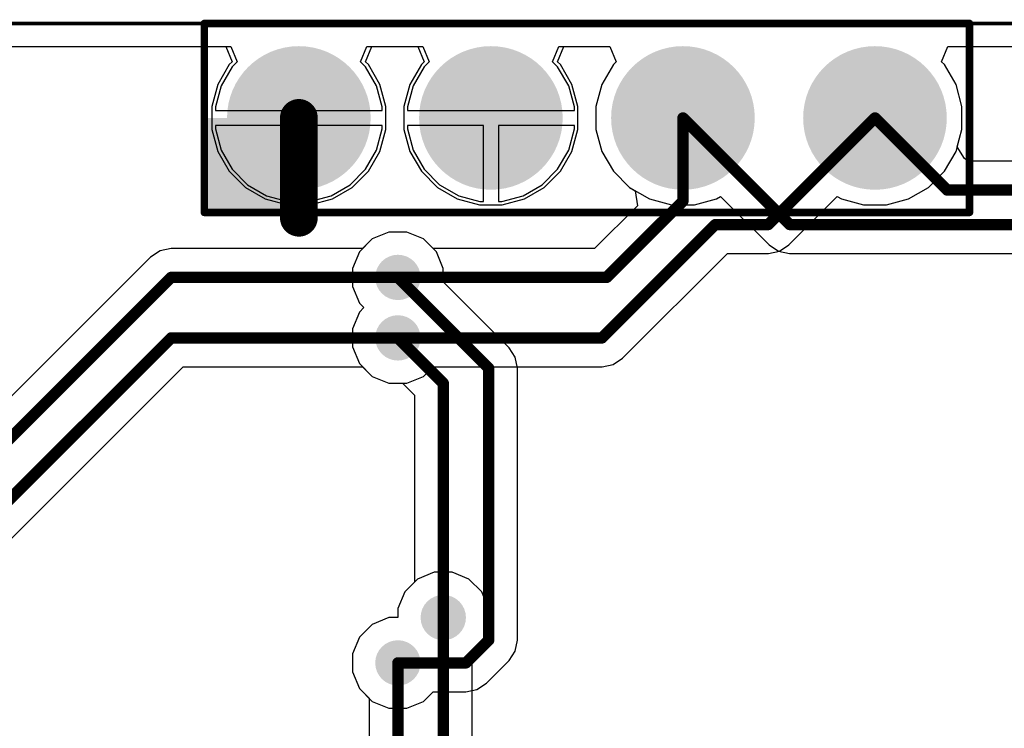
# Model space of a CAD drawing. Header units: inches. Extents: x 0 to 41, y 0 to 25.4.
# Tile 6 of 12: x 13 to 26, y 16 to 25.4. Entities that reach past the tile are written whole.
import ezdxf

# ---------------------------------------------------------------- set-up
doc = ezdxf.new("R2010")
doc.units = ezdxf.units.IN
for name, color, linetype in [('Board', 56, 'Continuous'), ('BOTTOM', 5, 'Continuous'), ('Bottom Solder', 6, 'Continuous'), ('Pad Holes', 156, 'Continuous'), ('TOP', 1, 'Continuous'), ('Top Assembly', 56, 'Continuous'), ('Top Solder', 216, 'Continuous'), ('Via Holes', 16, 'Continuous')]:
    doc.layers.add(name, color=color, linetype=linetype)

# ---------------------------------------------------------------- blocks, each defined once
blk = doc.blocks.new('PIN_HEADER_2_54___VERT__1_4POS_F_________1_1900')
at = {"layer": 'BOTTOM'}
h = blk.add_hatch(color=5, dxfattribs=at)
edge = h.paths.add_edge_path()
edge.add_arc((-3.81, 0), 0.85, 0, 360)
h = blk.add_hatch(color=5, dxfattribs=at)
edge = h.paths.add_edge_path()
edge.add_arc((-1.27, 0), 0.85, 0, 360)
h = blk.add_hatch(color=5, dxfattribs=at)
edge = h.paths.add_edge_path()
edge.add_arc((1.27, 0), 0.85, 0, 360)
h = blk.add_hatch(color=5, dxfattribs=at)
edge = h.paths.add_edge_path()
edge.add_arc((3.81, 0), 0.85, 0, 360)
at = {"layer": 'Bottom Solder'}
h = blk.add_hatch(color=6, dxfattribs=at)
edge = h.paths.add_edge_path()
edge.add_arc((-3.81, 0), 0.95, 0, 360)
h = blk.add_hatch(color=6, dxfattribs=at)
edge = h.paths.add_edge_path()
edge.add_arc((-1.27, 0), 0.95, 0, 360)
h = blk.add_hatch(color=6, dxfattribs=at)
edge = h.paths.add_edge_path()
edge.add_arc((1.27, 0), 0.95, 0, 360)
h = blk.add_hatch(color=6, dxfattribs=at)
edge = h.paths.add_edge_path()
edge.add_arc((3.81, 0), 0.95, 0, 360)
at = {"layer": 'Pad Holes'}
h = blk.add_hatch(color=7, dxfattribs=at)
edge = h.paths.add_edge_path()
edge.add_arc((-3.81, 0), 0.5, 0, 360)
h = blk.add_hatch(color=7, dxfattribs=at)
edge = h.paths.add_edge_path()
edge.add_arc((-1.27, 0), 0.5, 0, 360)
h = blk.add_hatch(color=7, dxfattribs=at)
edge = h.paths.add_edge_path()
edge.add_arc((1.27, 0), 0.5, 0, 360)
h = blk.add_hatch(color=7, dxfattribs=at)
edge = h.paths.add_edge_path()
edge.add_arc((3.81, 0), 0.5, 0, 360)
at = {"layer": 'TOP'}
h = blk.add_hatch(color=1, dxfattribs=at)
edge = h.paths.add_edge_path()
edge.add_arc((-3.81, 0), 0.85, 0, 360)
h = blk.add_hatch(color=1, dxfattribs=at)
edge = h.paths.add_edge_path()
edge.add_arc((-1.27, 0), 0.85, 0, 360)
h = blk.add_hatch(color=1, dxfattribs=at)
edge = h.paths.add_edge_path()
edge.add_arc((1.27, 0), 0.85, 0, 360)
h = blk.add_hatch(color=1, dxfattribs=at)
edge = h.paths.add_edge_path()
edge.add_arc((3.81, 0), 0.85, 0, 360)
at = {"layer": 'Top Assembly'}
blk.add_hatch(color=56, dxfattribs=at).paths.add_polyline_path([(-5.06, -1.25), (-3.81, -1.25), (-3.81, 0), (-5.06, 0)])
at = {"layer": 'Top Solder'}
h = blk.add_hatch(color=216, dxfattribs=at)
edge = h.paths.add_edge_path()
edge.add_arc((-3.81, 0), 0.95, 0, 360)
h = blk.add_hatch(color=216, dxfattribs=at)
edge = h.paths.add_edge_path()
edge.add_arc((-1.27, 0), 0.95, 0, 360)
h = blk.add_hatch(color=216, dxfattribs=at)
edge = h.paths.add_edge_path()
edge.add_arc((1.27, 0), 0.95, 0, 360)
h = blk.add_hatch(color=216, dxfattribs=at)
edge = h.paths.add_edge_path()
edge.add_arc((3.81, 0), 0.95, 0, 360)
at = {"layer": 'Top Assembly', "const_width": 0.1}
for points in [[(-5.06, 1.25), (5.06, 1.25)], [(-5.06, -1.25), (-5.06, 1.25)], [(5.06, -1.25), (5.06, 1.25)], [(-5.06, -1.25), (5.06, -1.25)]]:
    blk.add_lwpolyline(points, dxfattribs=at)
at = {"layer": 'Top Assembly', "const_width": 0.05}
for points in [[(-5.085, 1.25, 1), (-5.035, 1.25, 1)], [(-5.085, 1.25, 1), (-5.035, 1.25, 1)], [(5.035, 1.25, 1), (5.085, 1.25, 1)], [(5.035, 1.25, 1), (5.085, 1.25, 1)], [(-5.085, -1.25, 1), (-5.035, -1.25, 1)], [(-5.085, -1.25, 1), (-5.035, -1.25, 1)], [(5.035, -1.25, 1), (5.085, -1.25, 1)], [(5.035, -1.25, 1), (5.085, -1.25, 1)]]:
    blk.add_lwpolyline(points, format="xyb", close=True, dxfattribs=at)

msp = doc.modelspace()

# ---------------------------------------------------------------- hatches: boundary and pattern name
at = {"layer": 'BOTTOM'}
h = msp.add_hatch(color=5, dxfattribs=at)
edge = h.paths.add_edge_path()
edge.add_arc((18, 22), 0.3, 0, 360)
h = msp.add_hatch(color=5, dxfattribs=at)
edge = h.paths.add_edge_path()
edge.add_arc((18, 21.2), 0.3, 0, 360)
h = msp.add_hatch(color=5, dxfattribs=at)
edge = h.paths.add_edge_path()
edge.add_arc((18.6, 17.5), 0.3, 0, 360)
h = msp.add_hatch(color=5, dxfattribs=at)
edge = h.paths.add_edge_path()
edge.add_arc((18, 16.9), 0.3, 0, 360)
at = {"layer": 'TOP'}
h = msp.add_hatch(color=1, dxfattribs=at)
edge = h.paths.add_edge_path()
edge.add_arc((18, 22), 0.3, 0, 360)
h = msp.add_hatch(color=1, dxfattribs=at)
edge = h.paths.add_edge_path()
edge.add_arc((18, 21.2), 0.3, 0, 360)
h = msp.add_hatch(color=1, dxfattribs=at)
edge = h.paths.add_edge_path()
edge.add_arc((18.6, 17.5), 0.3, 0, 360)
h = msp.add_hatch(color=1, dxfattribs=at)
edge = h.paths.add_edge_path()
edge.add_arc((18, 16.9), 0.3, 0, 360)
at = {"layer": 'Via Holes'}
h = msp.add_hatch(color=7, dxfattribs=at)
edge = h.paths.add_edge_path()
edge.add_arc((18, 22), 0.15, 0, 360)
h = msp.add_hatch(color=7, dxfattribs=at)
edge = h.paths.add_edge_path()
edge.add_arc((18, 21.2), 0.15, 0, 360)
h = msp.add_hatch(color=7, dxfattribs=at)
edge = h.paths.add_edge_path()
edge.add_arc((18.6, 17.5), 0.15, 0, 360)
h = msp.add_hatch(color=7, dxfattribs=at)
edge = h.paths.add_edge_path()
edge.add_arc((18, 16.9), 0.15, 0, 360)

# ---------------------------------------------------------------- linework, layer by layer
at = {"layer": 'Board', "const_width": 0.05}
msp.add_lwpolyline([(4.5, 25.36), (36.5, 25.36)], dxfattribs=at)
at = {"layer": 'BOTTOM'}
for p, q in [((4.5, 25.054), (15.79, 25.054)), ((15.79, 25.054), (15.873, 24.854)), ((17.507, 24.854), (17.59, 25.054)), ((17.59, 25.054), (18.265, 25.054)), ((18.265, 25.054), (18.348, 24.854)), ((20.112, 24.854), (20.195, 25.054)), ((20.195, 25.054), (20.805, 25.054)), ((20.805, 25.054), (20.888, 24.854)), ((25.192, 24.854), (25.275, 25.054)), ((25.275, 25.054), (36.5, 25.054)), ((15.807, 24.788), (15.661, 24.536)), ((15.873, 24.854), (15.807, 24.788)), ((17.573, 24.788), (17.507, 24.854)), ((17.719, 24.536), (17.573, 24.788)), ((18.31, 24.816), (18.158, 24.554)), ((18.348, 24.854), (18.31, 24.816)), ((20.15, 24.816), (20.112, 24.854)), ((20.302, 24.554), (20.15, 24.816)), ((20.85, 24.816), (20.698, 24.554)), ((20.888, 24.854), (20.85, 24.816)), ((25.23, 24.816), (25.192, 24.854)), ((25.382, 24.554), (25.23, 24.816)), ((15.661, 24.536), (15.586, 24.255)), ((17.794, 24.255), (17.719, 24.536)), ((18.158, 24.554), (18.08, 24.261)), ((20.38, 24.261), (20.302, 24.554)), ((20.698, 24.554), (20.62, 24.261)), ((25.46, 24.261), (25.382, 24.554)), ((15.586, 24.255), (15.586, 24.21)), ((17.794, 24.21), (17.794, 24.255)), ((18.08, 24.261), (18.08, 23.959)), ((20.38, 23.959), (20.38, 24.261)), ((20.62, 24.261), (20.62, 23.959)), ((25.46, 23.959), (25.46, 24.261)), ((15.586, 24.21), (17.794, 24.21)), ((16.59, 24.01), (15.586, 24.01)), ((15.586, 24.01), (15.586, 23.965)), ((15.586, 23.965), (15.661, 23.684)), ((16.59, 23.006), (16.59, 24.01)), ((17.794, 24.01), (16.79, 24.01)), ((16.79, 24.01), (16.79, 23.006)), ((17.719, 23.684), (17.794, 23.965)), ((17.794, 23.965), (17.794, 24.01)), ((18.08, 23.959), (18.158, 23.666)), ((20.302, 23.666), (20.38, 23.959)), ((20.62, 23.959), (20.698, 23.666)), ((25.382, 23.666), (25.46, 23.959)), ((15.661, 23.684), (15.807, 23.432)), ((17.573, 23.432), (17.719, 23.684)), ((18.158, 23.666), (18.31, 23.404)), ((20.15, 23.404), (20.302, 23.666)), ((20.698, 23.666), (20.85, 23.404)), ((25.23, 23.404), (25.382, 23.666)), ((15.807, 23.432), (16.012, 23.227)), ((17.368, 23.227), (17.573, 23.432)), ((18.31, 23.404), (18.524, 23.19)), ((19.936, 23.19), (20.15, 23.404)), ((20.85, 23.404), (21.064, 23.19)), ((25.016, 23.19), (25.23, 23.404)), ((16.012, 23.227), (16.264, 23.081)), ((17.116, 23.081), (17.368, 23.227)), ((18.524, 23.19), (18.786, 23.038)), ((19.674, 23.038), (19.936, 23.19)), ((21.064, 23.19), (21.14, 23.146)), ((24.754, 23.038), (25.016, 23.19)), ((16.264, 23.081), (16.545, 23.006)), ((16.835, 23.006), (17.116, 23.081)), ((21.14, 23.146), (21.167, 22.947)), ((23.17, 22.43), (23.811, 23.07)), ((23.811, 23.07), (23.866, 23.038)), ((16.545, 23.006), (16.59, 23.006)), ((16.79, 23.006), (16.835, 23.006)), ((18.786, 23.038), (19.079, 22.96)), ((19.079, 22.96), (19.381, 22.96)), ((19.381, 22.96), (19.674, 23.038)), ((21.167, 22.947), (20.602, 22.382)), ((23.866, 23.038), (24.159, 22.96)), ((24.159, 22.96), (24.461, 22.96)), ((24.461, 22.96), (24.754, 23.038)), ((17.881, 22.6), (17.66, 22.509)), ((18.119, 22.6), (17.881, 22.6)), ((18.34, 22.509), (18.119, 22.6)), ((17.66, 22.509), (17.491, 22.34)), ((18.466, 22.382), (18.34, 22.509)), ((23.046, 22.347), (23.17, 22.43)), ((17.491, 22.34), (17.4, 22.119)), ((20.602, 22.382), (18.466, 22.382)), ((20.97, 20.93), (22.358, 22.318)), ((22.358, 22.318), (22.9, 22.318)), ((22.9, 22.318), (23.046, 22.347)), ((17.4, 22.119), (17.4, 21.881)), ((17.4, 21.881), (17.491, 21.66)), ((17.491, 21.66), (17.551, 21.6)), ((17.491, 21.54), (17.4, 21.319)), ((17.551, 21.6), (17.491, 21.54)), ((17.4, 21.319), (17.4, 21.081)), ((17.4, 21.081), (17.491, 20.86)), ((17.491, 20.86), (17.66, 20.691)), ((20.7, 20.818), (20.846, 20.847)), ((20.846, 20.847), (20.97, 20.93)), ((18.34, 20.691), (18.466, 20.818)), ((18.466, 20.818), (20.7, 20.818)), ((17.66, 20.691), (17.881, 20.6)), ((17.881, 20.6), (18.119, 20.6)), ((18.119, 20.6), (18.34, 20.691)), ((18.26, 18.009), (18.091, 17.84)), ((18.481, 18.1), (18.26, 18.009)), ((18.719, 18.1), (18.481, 18.1)), ((18.94, 18.009), (18.719, 18.1)), ((19.109, 17.84), (18.94, 18.009)), ((18.091, 17.84), (18, 17.619)), ((19.2, 17.619), (19.109, 17.84)), ((18, 17.619), (18, 17.5)), ((19.2, 17.381), (19.2, 17.619)), ((17.881, 17.5), (17.66, 17.409)), ((18, 17.5), (17.881, 17.5)), ((17.66, 17.409), (17.491, 17.24)), ((19.109, 17.16), (19.2, 17.381)), ((17.491, 17.24), (17.4, 17.019)), ((18.982, 17.034), (19.109, 17.16)), ((17.4, 17.019), (17.4, 16.781)), ((18.982, 14.166), (18.982, 17.034)), ((17.4, 16.781), (17.491, 16.56)), ((17.491, 16.56), (17.618, 16.434)), ((17.618, 16.434), (17.618, 13.45))]:
    msp.add_line(p, q, dxfattribs=at)
for points, const_width in [([(16.69, 22.79), (16.69, 24.11)], 0.5), ([(21.77, 23.01), (21.77, 24.11)], 0.15), ([(22.9, 22.7), (24.31, 24.11)], 0.15), ([(20.76, 22), (21.77, 23.01)], 0.15), ([(20.7, 21.2), (22.2, 22.7)], 0.15), ([(22.2, 22.7), (22.9, 22.7)], 0.15), ([(18, 22), (20.76, 22)], 0.15), ([(18, 21.2), (20.7, 21.2)], 0.15), ([(18.6, 13.7), (18.6, 17.5)], 0.15), ([(18, 13.45), (18, 16.9)], 0.15)]:
    msp.add_lwpolyline(points, dxfattribs=dict(at, const_width=const_width))
for points, const_width in [([(16.565, 24.11, 1), (16.815, 24.11, 1)], 0.25), ([(21.733, 24.11, 1), (21.808, 24.11, 1)], 0.075), ([(24.273, 24.11, 1), (24.348, 24.11, 1)], 0.075), ([(21.733, 23.01, 1), (21.808, 23.01, 1)], 0.075), ([(21.733, 23.01, 1), (21.808, 23.01, 1)], 0.075), ([(16.565, 22.79, 1), (16.815, 22.79, 1)], 0.25), ([(22.163, 22.7, 1), (22.238, 22.7, 1)], 0.075), ([(22.163, 22.7, 1), (22.238, 22.7, 1)], 0.075), ([(22.863, 22.7, 1), (22.938, 22.7, 1)], 0.075), ([(22.863, 22.7, 1), (22.938, 22.7, 1)], 0.075), ([(17.962, 22, 1), (18.038, 22, 1)], 0.075), ([(20.723, 22, 1), (20.798, 22, 1)], 0.075), ([(20.723, 22, 1), (20.798, 22, 1)], 0.075), ([(17.962, 21.2, 1), (18.038, 21.2, 1)], 0.075), ([(20.663, 21.2, 1), (20.738, 21.2, 1)], 0.075), ([(20.663, 21.2, 1), (20.738, 21.2, 1)], 0.075), ([(18.563, 17.5, 1), (18.638, 17.5, 1)], 0.075), ([(17.962, 16.9, 1), (18.038, 16.9, 1)], 0.075)]:
    msp.add_lwpolyline(points, format="xyb", close=True, dxfattribs=dict(at, const_width=const_width))
at = {"layer": 'TOP'}
for p, q in [((4.5, 25.054), (15.725, 25.054)), ((15.725, 25.054), (15.808, 24.854)), ((17.572, 24.854), (17.655, 25.054)), ((17.655, 25.054), (18.33, 25.054)), ((18.33, 25.054), (18.413, 24.854)), ((20.047, 24.854), (20.13, 25.054)), ((20.13, 25.054), (20.805, 25.054)), ((20.805, 25.054), (20.888, 24.854)), ((25.192, 24.854), (25.275, 25.054)), ((25.275, 25.054), (36.5, 25.054)), ((15.77, 24.816), (15.618, 24.554)), ((15.808, 24.854), (15.77, 24.816)), ((17.61, 24.816), (17.572, 24.854)), ((17.762, 24.554), (17.61, 24.816)), ((18.347, 24.788), (18.201, 24.536)), ((18.413, 24.854), (18.347, 24.788)), ((20.113, 24.788), (20.047, 24.854)), ((20.259, 24.536), (20.113, 24.788)), ((20.85, 24.816), (20.698, 24.554)), ((20.888, 24.854), (20.85, 24.816)), ((25.23, 24.816), (25.192, 24.854)), ((25.382, 24.554), (25.23, 24.816)), ((15.618, 24.554), (15.54, 24.261)), ((17.84, 24.261), (17.762, 24.554)), ((18.201, 24.536), (18.126, 24.255)), ((20.334, 24.255), (20.259, 24.536)), ((20.698, 24.554), (20.62, 24.261)), ((25.46, 24.261), (25.382, 24.554)), ((15.54, 24.261), (15.54, 23.959)), ((17.84, 23.959), (17.84, 24.261)), ((18.126, 24.255), (18.126, 24.21)), ((20.334, 24.21), (20.334, 24.255)), ((20.62, 24.261), (20.62, 23.959)), ((25.46, 23.959), (25.46, 24.261)), ((18.126, 24.21), (20.334, 24.21)), ((19.13, 24.01), (18.126, 24.01)), ((18.126, 24.01), (18.126, 23.965)), ((18.126, 23.965), (18.201, 23.684)), ((19.13, 23.006), (19.13, 24.01)), ((20.334, 24.01), (19.33, 24.01)), ((19.33, 24.01), (19.33, 23.006)), ((20.259, 23.684), (20.334, 23.965)), ((20.334, 23.965), (20.334, 24.01)), ((15.54, 23.959), (15.618, 23.666)), ((17.762, 23.666), (17.84, 23.959)), ((20.62, 23.959), (20.698, 23.666)), ((25.399, 23.73), (25.46, 23.959)), ((25.495, 23.575), (25.399, 23.73)), ((15.618, 23.666), (15.77, 23.404)), ((17.61, 23.404), (17.762, 23.666)), ((18.201, 23.684), (18.347, 23.432)), ((20.113, 23.432), (20.259, 23.684)), ((20.698, 23.666), (20.85, 23.404)), ((25.539, 23.539), (25.495, 23.575)), ((28.543, 23.539), (25.539, 23.539)), ((15.77, 23.404), (15.984, 23.19)), ((17.396, 23.19), (17.61, 23.404)), ((18.347, 23.432), (18.552, 23.227)), ((19.908, 23.227), (20.113, 23.432)), ((20.85, 23.404), (21.064, 23.19)), ((15.984, 23.19), (16.246, 23.038)), ((17.134, 23.038), (17.396, 23.19)), ((18.552, 23.227), (18.804, 23.081)), ((19.656, 23.081), (19.908, 23.227)), ((21.064, 23.19), (21.326, 23.038)), ((18.804, 23.081), (19.085, 23.006)), ((19.375, 23.006), (19.656, 23.081)), ((22.214, 23.038), (22.269, 23.07)), ((22.269, 23.07), (22.91, 22.43)), ((16.246, 23.038), (16.539, 22.96)), ((16.539, 22.96), (16.841, 22.96)), ((16.841, 22.96), (17.134, 23.038)), ((19.085, 23.006), (19.13, 23.006)), ((19.33, 23.006), (19.375, 23.006)), ((21.326, 23.038), (21.619, 22.96)), ((21.619, 22.96), (21.921, 22.96)), ((21.921, 22.96), (22.214, 23.038)), ((17.881, 22.6), (17.66, 22.509)), ((18.119, 22.6), (17.881, 22.6)), ((18.34, 22.509), (18.119, 22.6)), ((17.66, 22.509), (17.534, 22.382)), ((18.509, 22.34), (18.34, 22.509)), ((22.91, 22.43), (23.034, 22.347)), ((14.73, 22.27), (11.442, 18.982)), ((14.854, 22.353), (14.73, 22.27)), ((15, 22.382), (14.854, 22.353)), ((17.534, 22.382), (15, 22.382)), ((18.6, 22.119), (18.509, 22.34)), ((23.034, 22.347), (23.18, 22.318)), ((23.18, 22.318), (28.242, 22.318)), ((18.6, 21.941), (18.6, 22.119)), ((19.47, 21.07), (18.6, 21.941)), ((19.553, 20.946), (19.47, 21.07)), ((19.582, 20.8), (19.553, 20.946)), ((12.17, 17.828), (15.16, 20.818)), ((15.16, 20.818), (17.534, 20.818)), ((17.534, 20.818), (17.66, 20.691)), ((19.582, 17.2), (19.582, 20.8)), ((17.66, 20.691), (17.881, 20.6)), ((17.881, 20.6), (18.059, 20.6)), ((18.059, 20.6), (18.218, 20.442)), ((18.218, 20.442), (18.218, 17.966)), ((18.218, 17.966), (18.091, 17.84)), ((18.091, 17.84), (18, 17.619)), ((18, 17.619), (18, 17.5)), ((17.881, 17.5), (17.66, 17.409)), ((18, 17.5), (17.881, 17.5)), ((17.66, 17.409), (17.491, 17.24)), ((17.491, 17.24), (17.4, 17.019)), ((19.553, 17.054), (19.582, 17.2)), ((17.4, 17.019), (17.4, 16.781)), ((19.17, 16.63), (19.47, 16.93)), ((19.47, 16.93), (19.553, 17.054)), ((17.4, 16.781), (17.491, 16.56)), ((17.491, 16.56), (17.66, 16.391)), ((18.9, 16.518), (19.046, 16.547)), ((19.046, 16.547), (19.17, 16.63)), ((18.34, 16.391), (18.466, 16.518)), ((18.466, 16.518), (18.9, 16.518)), ((17.66, 16.391), (17.881, 16.3)), ((17.881, 16.3), (18.119, 16.3)), ((18.119, 16.3), (18.34, 16.391))]:
    msp.add_line(p, q, dxfattribs=at)
at = {"layer": 'TOP', "const_width": 0.15}
for points in [[(21.77, 24.11), (23.18, 22.7)], [(24.31, 24.11), (25.263, 23.157)], [(25.263, 23.157), (28.543, 23.157)], [(23.18, 22.7), (28.4, 22.7)], [(11.6, 18.6), (15, 22)], [(15, 22), (18, 22)], [(18, 22), (19.2, 20.8)], [(11.9, 18.099), (15.001, 21.2)], [(15.001, 21.2), (18, 21.2)], [(18, 21.2), (18.6, 20.6)], [(19.2, 17.2), (19.2, 20.8)], [(18.6, 17.5), (18.6, 20.6)], [(18.9, 16.9), (19.2, 17.2)], [(18, 16.9), (18.9, 16.9)]]:
    msp.add_lwpolyline(points, dxfattribs=at)
at = {"layer": 'TOP', "const_width": 0.075}
for points in [[(21.733, 24.11, 1), (21.808, 24.11, 1)], [(24.273, 24.11, 1), (24.348, 24.11, 1)], [(25.226, 23.157, 1), (25.301, 23.157, 1)], [(25.226, 23.157, 1), (25.301, 23.157, 1)], [(23.143, 22.7, 1), (23.218, 22.7, 1)], [(23.143, 22.7, 1), (23.218, 22.7, 1)], [(14.962, 22, 1), (15.038, 22, 1)], [(14.962, 22, 1), (15.038, 22, 1)], [(17.962, 22, 1), (18.038, 22, 1)], [(17.962, 22, 1), (18.038, 22, 1)], [(14.964, 21.2, 1), (15.039, 21.2, 1)], [(14.964, 21.2, 1), (15.039, 21.2, 1)], [(17.962, 21.2, 1), (18.038, 21.2, 1)], [(17.962, 21.2, 1), (18.038, 21.2, 1)], [(19.162, 20.8, 1), (19.238, 20.8, 1)], [(19.162, 20.8, 1), (19.238, 20.8, 1)], [(18.563, 20.6, 1), (18.638, 20.6, 1)], [(18.563, 20.6, 1), (18.638, 20.6, 1)], [(18.563, 17.5, 1), (18.638, 17.5, 1)], [(19.162, 17.2, 1), (19.238, 17.2, 1)], [(19.162, 17.2, 1), (19.238, 17.2, 1)], [(17.962, 16.9, 1), (18.038, 16.9, 1)], [(18.862, 16.9, 1), (18.937, 16.9, 1)], [(18.862, 16.9, 1), (18.937, 16.9, 1)]]:
    msp.add_lwpolyline(points, format="xyb", close=True, dxfattribs=at)

# ---------------------------------------------------------------- block references
msp.add_blockref('PIN_HEADER_2_54___VERT__1_4POS_F_________1_1900', (20.5, 24.11))

doc.saveas('drawing.dxf')
